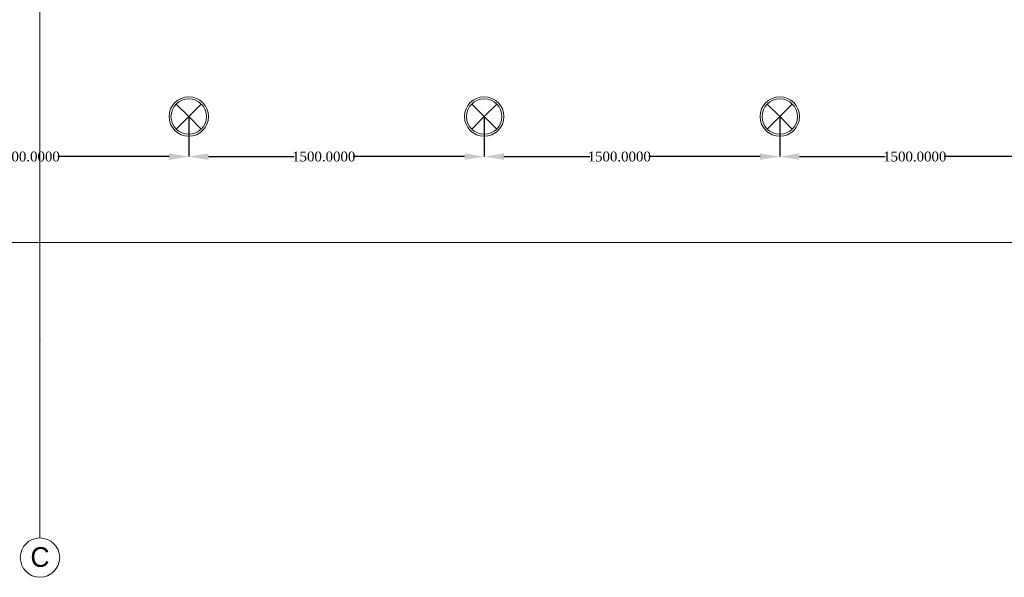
# Model space of a CAD drawing. Header units: inches. Extents: x -78787 to 29484, y -9517 to 23232.
# Tile 43 of 256: x -9772 to -4774, y -9517 to -6684. Entities that reach past the tile are written whole.
import ezdxf
from ezdxf.enums import TextEntityAlignment as Align

# ---------------------------------------------------------------- set-up
doc = ezdxf.new("R2010")
doc.units = ezdxf.units.IN
doc.header["$MEASUREMENT"] = 0
doc.layers.add('- განათება', color=7, linetype='Continuous')
doc.layers.add('Structural - Grid', color=7, linetype='Continuous')
doc.layers.add('New_2D Drafting - General_Pen_No__2', color=8, linetype='Continuous', lineweight=15)
doc.layers.add('New_Interior - Lamp_Pen_No__20', color=1, linetype='Continuous', lineweight=0)
doc.layers.add('Structural - Grid_Pen_No__81', color=7, linetype='Continuous', lineweight=20, true_color=0x6a6a6a)
doc.styles.add('GENERATED_STYLE_2', font='txt')
doc.styles.get("Standard").update_dxf_attribs({"font": 'arial.ttf'})
doc.dimstyles.get("Standard").update_dxf_attribs({"dimtxt": 0.18, "dimasz": 0.18, "dimexe": 0.18, "dimexo": 0.0625, "dimgap": 0.09, "dimtad": 0, "dimtih": 1, "dimtoh": 1, "dimdec": 4, "dimzin": 0, "dimdsep": 46, "dimtxsty": 'Standard', "dimcen": 0.09, "dimadec": 0, "dimazin": 0, "dimtfac": 1, "dimtdec": 4, "dimtofl": 0, "dimtmove": 0, "dimatfit": 3, "dimfxl": 1, "dimtolj": 1, "dimtzin": 0, "dimarcsym": 0})

# ---------------------------------------------------------------- blocks, each defined once
blk = doc.blocks.new('Standard grid marker_2')
at = {"layer": 'Structural - Grid_Pen_No__81', "color": 251, "linetype": 'Continuous', "lineweight": 20, "true_color": 0x6a6a6a}
for q in [(0, 0), (27734.9, 0)]:
    blk.add_line((1000, 0), q, dxfattribs=at)
blk.add_circle((-100, 0), 100, dxfattribs=at)
blk.add_point((1000, 0), dxfattribs=at)
blk.add_point((1000, 0), dxfattribs=at)
at = {"layer": 'Structural - Grid_Pen_No__81', "color": 251, "lineweight": 20, "true_color": 0x6a6a6a, "style": 'GENERATED_STYLE_2'}
for tag, p in [('AC_MarkerText_1_0', (-1.5, -46.7)), ('AC_MarkerText_1_1', (28933.4, -46.7))]:
    blk.add_attdef(tag, text='', height=100, rotation=270, dxfattribs=at).set_placement(p, align=Align.TOP_CENTER)
blk = doc.blocks.new('Recessed Spot_2')
at = {"layer": 'New_Interior - Lamp_Pen_No__20', "color": 1, "linetype": 'Continuous', "lineweight": 0}
for q in [(-63.6, 63.6), (63.6, 63.6), (-63.6, -63.6), (63.6, -63.6)]:
    blk.add_line((0, 0), q, dxfattribs=at)
at = {"layer": 'New_Interior - Lamp_Pen_No__20', "color": 1, "linetype": 'Continuous', "lineweight": 0, "flags": 128}
blk.add_lwpolyline([(100, 0, 1), (-100, 0, 1)], format="xyb", close=True, dxfattribs=at)
at = {"layer": 'New_Interior - Lamp_Pen_No__20', "color": 1, "linetype": 'Continuous', "lineweight": 0}
blk.add_circle((0, 0), 90, dxfattribs=at)
blk = doc.blocks.new('*D1049')
at = {"layer": '- განათება', "color": 0, "lineweight": -2, "transparency": 16777216}
for p, q in [((-10414.1, -7176.6), (-10414.1, -7380.1)), ((-8914.1, -7176.6), (-8914.1, -7380.1)), ((-10314.1, -7379.9), (-9878.4, -7379.9)), ((-9014.1, -7379.9), (-9579.1, -7379.9))]:
    blk.add_line(p, q, dxfattribs=at)
at = {"layer": '- განათება', "color": 0, "transparency": 16777216}
for points in [[(-10314.1, -7363.2), (-10314.1, -7396.5), (-10414.1, -7379.9)], [(-9014.1, -7363.2), (-9014.1, -7396.5), (-8914.1, -7379.9)]]:
    blk.add_solid(points, dxfattribs=at)
at = {"layer": 'Defpoints', "color": 0, "transparency": 16777216}
for p in [(-10414.1, -7176.6), (-8914.1, -7176.6), (-8914.1, -7379.9)]:
    blk.add_point(p, dxfattribs=at)
at = {"layer": '- განათება', "color": 0, "transparency": 16777216, "insert": (-9728.8, -7379.9), "char_height": 50, "attachment_point": 5}
blk.add_mtext('\\A1;{\\fSylfaen|b0|i0|c0|p18;1500.0000}', dxfattribs=at)
blk = doc.blocks.new('*D1058')
at = {"layer": '- განათება', "color": 0, "lineweight": -2, "transparency": 16777216}
for p, q in [((-8914.1, -7176.6), (-8914.1, -7380.1)), ((-7414.1, -7176.6), (-7414.1, -7380.1)), ((-8814.1, -7379.9), (-8378.4, -7379.9)), ((-7514.1, -7379.9), (-8079.1, -7379.9))]:
    blk.add_line(p, q, dxfattribs=at)
at = {"layer": '- განათება', "color": 0, "transparency": 16777216}
for points in [[(-8814.1, -7363.2), (-8814.1, -7396.5), (-8914.1, -7379.9)], [(-7514.1, -7363.2), (-7514.1, -7396.5), (-7414.1, -7379.9)]]:
    blk.add_solid(points, dxfattribs=at)
at = {"layer": 'Defpoints', "color": 0, "transparency": 16777216}
for p in [(-8914.1, -7176.6), (-7414.1, -7176.6), (-7414.1, -7379.9)]:
    blk.add_point(p, dxfattribs=at)
at = {"layer": '- განათება', "color": 0, "transparency": 16777216, "insert": (-8228.8, -7379.9), "char_height": 50, "attachment_point": 5}
blk.add_mtext('\\A1;{\\fSylfaen|b0|i0|c0|p18;1500.0000}', dxfattribs=at)
blk = doc.blocks.new('*D1059')
at = {"layer": '- განათება', "color": 0, "lineweight": -2, "transparency": 16777216}
for p, q in [((-7414.1, -7176.6), (-7414.1, -7380.1)), ((-5914.1, -7176.6), (-5914.1, -7380.1)), ((-7314.1, -7379.9), (-6878.4, -7379.9)), ((-6014.1, -7379.9), (-6579.1, -7379.9))]:
    blk.add_line(p, q, dxfattribs=at)
at = {"layer": '- განათება', "color": 0, "transparency": 16777216}
for points in [[(-7314.1, -7363.2), (-7314.1, -7396.5), (-7414.1, -7379.9)], [(-6014.1, -7363.2), (-6014.1, -7396.5), (-5914.1, -7379.9)]]:
    blk.add_solid(points, dxfattribs=at)
at = {"layer": 'Defpoints', "color": 0, "transparency": 16777216}
for p in [(-7414.1, -7176.6), (-5914.1, -7176.6), (-5914.1, -7379.9)]:
    blk.add_point(p, dxfattribs=at)
at = {"layer": '- განათება', "color": 0, "transparency": 16777216, "insert": (-6728.8, -7379.9), "char_height": 50, "attachment_point": 5}
blk.add_mtext('\\A1;{\\fSylfaen|b0|i0|c0|p18;1500.0000}', dxfattribs=at)
blk = doc.blocks.new('*D1060')
at = {"layer": '- განათება', "color": 0, "lineweight": -2, "transparency": 16777216}
for p, q in [((-5914.1, -7176.6), (-5914.1, -7380.1)), ((-4414.1, -7176.6), (-4414.1, -7380.1)), ((-5814.1, -7379.9), (-5378.4, -7379.9)), ((-4514.1, -7379.9), (-5079.1, -7379.9))]:
    blk.add_line(p, q, dxfattribs=at)
at = {"layer": '- განათება', "color": 0, "transparency": 16777216}
for points in [[(-5814.1, -7363.2), (-5814.1, -7396.5), (-5914.1, -7379.9)], [(-4514.1, -7363.2), (-4514.1, -7396.5), (-4414.1, -7379.9)]]:
    blk.add_solid(points, dxfattribs=at)
at = {"layer": 'Defpoints', "color": 0, "transparency": 16777216}
for p in [(-5914.1, -7176.6), (-4414.1, -7176.6), (-4414.1, -7379.9)]:
    blk.add_point(p, dxfattribs=at)
at = {"layer": '- განათება', "color": 0, "transparency": 16777216, "insert": (-5228.8, -7379.9), "char_height": 50, "attachment_point": 5}
blk.add_mtext('\\A1;{\\fSylfaen|b0|i0|c0|p18;1500.0000}', dxfattribs=at)

msp = doc.modelspace()

# ---------------------------------------------------------------- linework, layer by layer
at = {"layer": 'New_2D Drafting - General_Pen_No__2', "color": 8, "linetype": 'Continuous', "lineweight": 15, "flags": 128}
msp.add_lwpolyline([(27781.76404, -7816.57065), (27781.76404, 17918.35514), (26505.93152, 17918.35514), (26505.93152, -6531.64486), (-21544.06848, -6531.64486), (-21544.06848, -7816.57065)], close=True, dxfattribs=at)

# ---------------------------------------------------------------- block references
at = {"layer": '- განათება', "color": 1, "linetype": 'Continuous', "lineweight": 0, "zscale": 1000}
for p in [(-8914.06848, -7176.57065), (-7414.06848, -7176.57065), (-5914.06848, -7176.57065)]:
    msp.add_blockref('Recessed Spot_2', p, dxfattribs=at)
at = {"layer": 'Structural - Grid', "color": 8, "linetype": 'Continuous', "lineweight": 15}
ref = msp.add_blockref('Standard grid marker_2', (-9669.06848, -9316.57065), dxfattribs=dict(at, zscale=1000, rotation=90))
ref.add_attrib('AC_MarkerText_1', 'C', dxfattribs={"layer": 'Structural - Grid_Pen_No__81', "color": 251, "lineweight": 20, "true_color": 0x6a6a6a, "height": 100, "rotation": 360, "style": 'GENERATED_STYLE_2'}).set_placement((-9669.06848, -9363.44338), align=Align.TOP_CENTER)

# ---------------------------------------------------------------- dimensions: what is measured, and where the dimension line sits
at = {"layer": '- განათება', "color": 1}
for base, p1, p2, picture, middle in [((-8914.06848, -7379.8773), (-10414.06848, -7176.57065), (-8914.06848, -7176.57065), '*D1049', (-9728.76334, -7379.8773)), ((-7414.06848, -7379.8773), (-8914.06848, -7176.57065), (-7414.06848, -7176.57065), '*D1058', (-8228.76334, -7379.8773)), ((-5914.06848, -7379.8773), (-7414.06848, -7176.57065), (-5914.06848, -7176.57065), '*D1059', (-6728.76334, -7379.8773)), ((-4414.06848, -7379.8773), (-5914.06848, -7176.57065), (-4414.06848, -7176.57065), '*D1060', (-5228.76334, -7379.8773))]:
    dim = msp.add_linear_dim(base=base, p1=p1, p2=p2, text='{\\fSylfaen|b0|i0|c0|p18;<>}', dimstyle='Standard', override={"dimtxt": 50, "dimasz": 100}, dxfattribs=at)
    dim.commit()
    dim.dimension.update_dxf_attribs({"geometry": picture, "text_midpoint": middle, "dimtype": 160})

doc.saveas('drawing.dxf')
